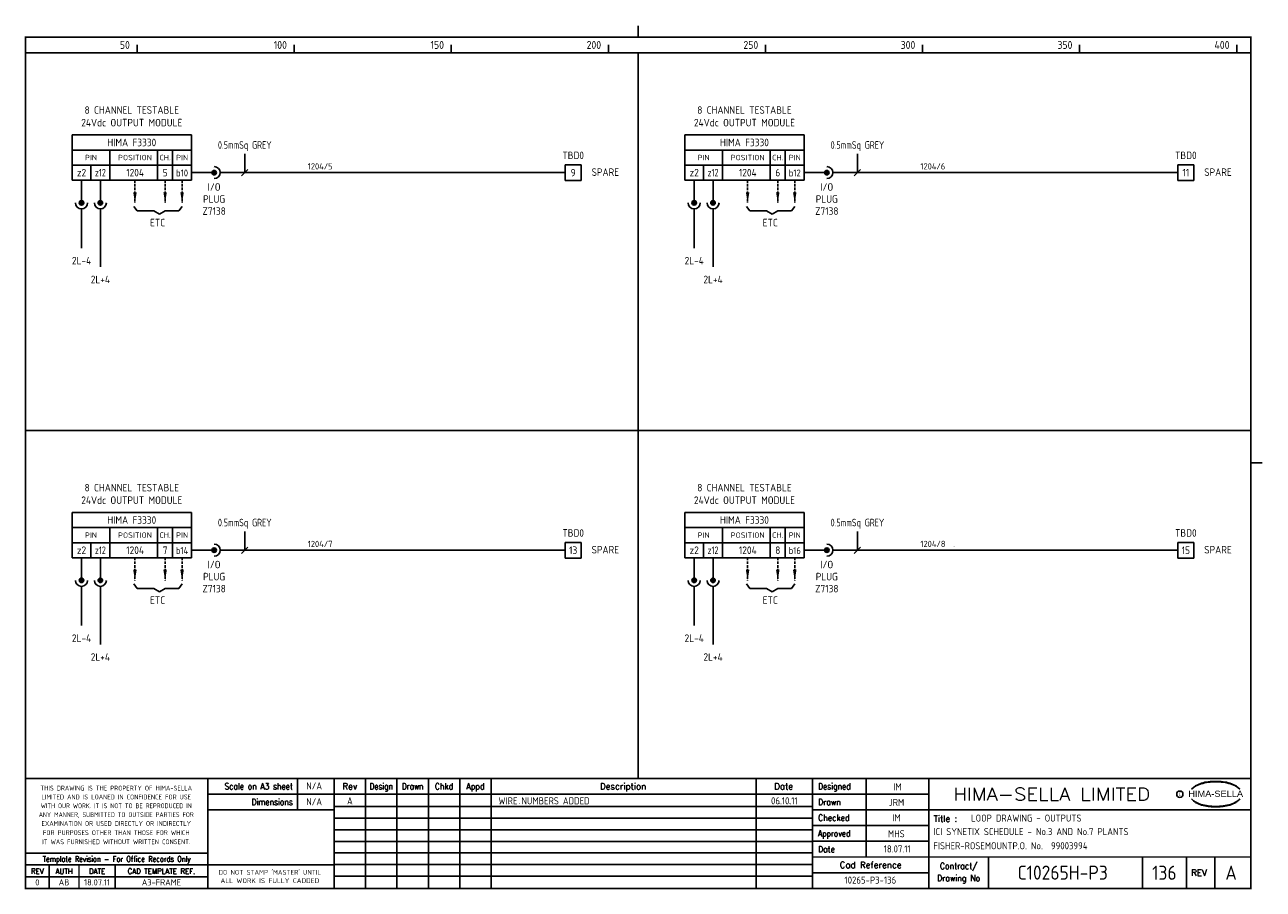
# Model space of a CAD drawing. Extents: x 14 to 408, y 0 to 275.
import ezdxf
from ezdxf.enums import TextEntityAlignment as Align

# ---------------------------------------------------------------- set-up
doc = ezdxf.new("R2010")
doc.units = 0
doc.header["$LTSCALE"] = 0.25
doc.header["$MEASUREMENT"] = 0
doc.linetypes.add('HIDDEN2', pattern=[4.7625, 3.175, -1.5875])
for name, color, linetype in [('00-DRG_FRAME', 12, 'CONTINUOUS'), ('051-TEXT', 2, 'CONTINUOUS'), ('117', 7, 'CONTINUOUS'), ('117-TEXT', 2, 'CONTINUOUS')]:
    doc.layers.add(name, color=color, linetype=linetype)
doc.styles.add('ARIAL', font='arial.ttf', dxfattribs={"height": 2.5})
doc.styles.add('ISO', font='iso.shx')
doc.styles.add('ROMAND', font='ROMAND')

# ---------------------------------------------------------------- blocks, each defined once
blk = doc.blocks.new('A3-REVA')
at = {"layer": '051-TEXT', "style": 'ISO'}
for tag, p in [('DESIGNED', (292.01, 31.7)), ('A', (117.73, 27.28)), ('DES', (127.73, 27.28)), ('DRN', (137.73, 27.28)), ('CHKD', (147.73, 27.28)), ('APPD', (157.73, 27.28)), ('DATE', (256, 27.28)), ('DRAWN', (291.72, 26.77)), ('CHECKED', (291.72, 21.89)), ('APPD', (291.65, 16.79)), ('DATE', (291.92, 11.96))]:
    blk.add_attdef(tag, text='', height=2.25, dxfattribs=at).set_placement(p, align=Align.CENTER)
blk.add_attdef('DESCRIPTION', (165.03, 27.28), '', height=2.25, dxfattribs=at)
blk = doc.blocks.new('A3-REVB')
at = {"layer": '051-TEXT', "style": 'ISO'}
for tag, p in [('A', (124.85, -20.36)), ('DES', (134.85, -20.36)), ('DRN', (144.85, -20.36)), ('CHKD', (154.85, -20.36)), ('APPD', (164.85, -20.36)), ('DATE', (263.12, -20.36))]:
    blk.add_attdef(tag, text='', height=2.25, dxfattribs=at).set_placement(p, align=Align.CENTER)
blk.add_attdef('DESCRIPTION', (172.15, -20.36), '', height=2.25, dxfattribs=at)
blk = doc.blocks.new('A3-TITLE')
at = {"layer": '051-TEXT', "style": 'ISO'}
blk.add_attdef('TITLE_1', (315.46, 21.78), '', height=2.25, dxfattribs=at)
for tag, p in [('DRGNO', (376.96, 3.24)), ('REV.', (398.2, 3.24))]:
    blk.add_attdef(tag, text='', height=4.5, dxfattribs=at).set_placement(p, align=Align.CENTER)
blk = doc.blocks.new('A3-CONTRACT')
at = {"layer": '051-TEXT', "color": 41, "style": 'ISO'}
for tag, height, p in [('SCALE', 2.25, (106.71, 31.82)), ('DIMS', 2.25, (106.71, 26.8)), ('CAD-REF', 2.25, (283.73, 1.84)), ('CONTRACT', 4.5, (344.94, 3.1))]:
    blk.add_attdef(tag, text='', height=height, dxfattribs=at).set_placement(p, align=Align.CENTER)
for tag, p in [('TITLE_2', (303.86, 17.28)), ('TITLE_3', (303.79, 12.78))]:
    blk.add_attdef(tag, p, '', height=2.25, dxfattribs=at)

msp = doc.modelspace()

# ---------------------------------------------------------------- linework, layer by layer
at = {"layer": '00-DRG_FRAME'}
for p, q in [((50, 266.5), (50, 269)), ((100, 266.5), (100, 269)), ((150, 266.5), (150, 269)), ((200, 266.5), (200, 269)), ((250, 266.5), (250, 269)), ((300, 266.5), (300, 269)), ((350, 266.5), (350, 269)), ((400, 266.5), (400, 269)), ((101.01, 35.5), (101.01, 25.5)), ((122.7, 35.5), (122.7, 0.5)), ((132.7, 0.5), (132.7, 35.5)), ((142.7, 0.5), (142.7, 35.5)), ((152.7, 35.5), (152.7, 0.5)), ((162.7, 35.5), (162.7, 0.5)), ((247, 35.5), (247, 0.5)), ((282, 35.5), (282, 10.5)), ((265, 30.5), (302, 30.5)), ((265, 26.59), (112.7, 26.59)), ((302, 25.5), (265, 25.5)), ((265, 22.89), (112.7, 22.89)), ((265, 20.5), (302, 20.5)), ((265, 19.19), (112.7, 19.19)), ((265, 15.49), (112.7, 15.49)), ((302, 15.5), (265, 15.5)), ((265, 11.79), (112.7, 11.79)), ((265, 8.09), (112.7, 8.09)), ((321, 10.5), (321, 0.5)), ((370, 10.5), (370, 0.5)), ((384, 0.5), (384, 10.5)), ((393, 10.5), (393, 0.5)), ((72.5, 4.25), (14.5, 4.25)), ((265, 4.39), (112.7, 4.39)), ((302, 5.5), (265, 5.5))]:
    msp.add_line(p, q, dxfattribs=at)
at = {"layer": '00-DRG_FRAME', "const_width": 0.5}
for points in [[(209.5, 271.5), (209.5, 275.18)], [(209.5, 271.5), (209.5, 275.18)], [(14.5, 266.5), (404.5, 266.5)], [(209.5, 35.5), (209.5, 266.5)], [(14.5, 146.31), (404.5, 146.31)], [(404.5, 136), (408.18, 136)], [(404.5, 35.5), (14.5, 35.5)], [(72.5, 0.5), (72.5, 35.5)], [(112.7, 0.5), (112.7, 35.5)], [(265, 35.5), (265, 0.5)], [(302, 0.5), (302, 35.5)], [(265, 30.5), (72.5, 30.5)], [(112.7, 25.5), (72.5, 25.5)], [(404.5, 25.5), (302, 25.5)], [(14.5, 11.75), (72.5, 11.75)], [(14.5, 8), (72.5, 8)], [(22, 0.5), (22, 8)], [(31.5, 0.5), (31.5, 8)], [(43, 0.5), (43, 8)], [(112.7, 8), (72.5, 8)], [(265, 10.5), (404.5, 10.5)]]:
    msp.add_lwpolyline(points, dxfattribs=at)
msp.add_lwpolyline([(14.5, 0.5), (404.5, 0.5), (404.5, 271.5), (14.5, 271.5)], close=True, dxfattribs=at)
at = {"layer": '00-DRG_FRAME', "color": 3}
msp.add_circle((381.88, 30.5), 1, dxfattribs=at)
for centre, radius, start, end in [((390.6, 26.83), 7.24, 106.0532, 133.5024), ((390.88, 27.01), 7.3, 130.419, 136.057), ((390.11, 28.1), 5.98, 122.244, 131.6154), ((389.75, 28.78), 5.21, 111.8206, 122.8668), ((391.78, 24.7), 9.76, 107.5931, 113.9452), ((393.1, 18.5), 15.94, 89.2698, 106.3911), ((392.1, 23.52), 10.99, 96.0146, 107.3203), ((393.29, 16.31), 18.28, 92.8917, 97.3734), ((393.24, 18.86), 15.73, 89.7805, 93.1738), ((393.36, 18.86), 15.73, 86.8262, 90.2195), ((393.51, 18.5), 15.94, 73.6089, 90.7302), ((393.31, 16.31), 18.28, 82.6266, 87.1083), ((394.51, 23.52), 10.99, 72.6797, 83.9854), ((394.83, 24.7), 9.76, 66.0548, 72.4069), ((396, 26.83), 7.24, 46.4976, 73.9468), ((396.85, 28.78), 5.21, 57.1332, 68.1794), ((396.49, 28.1), 5.98, 48.3846, 57.756), ((395.73, 27.01), 7.3, 43.943, 49.581), ((390.88, 34.04), 7.3, 223.943, 229.581), ((390.6, 34.23), 7.24, 226.4976, 253.9468), ((390.11, 32.96), 5.98, 228.3846, 237.756), ((389.75, 32.28), 5.21, 237.1332, 248.1794), ((396, 34.23), 7.24, 286.0532, 313.5024), ((396.85, 32.28), 5.21, 291.8206, 302.8668), ((396.49, 32.96), 5.98, 302.244, 311.6154), ((395.73, 34.04), 7.3, 310.419, 316.057), ((391.78, 36.36), 9.76, 246.0548, 252.4069), ((393.1, 42.56), 15.94, 253.6089, 270.7302), ((392.1, 37.54), 10.99, 252.6797, 263.9854), ((393.29, 44.75), 18.28, 262.6266, 267.1083), ((393.24, 42.19), 15.73, 266.8262, 270.2195), ((393.51, 42.56), 15.94, 269.2698, 286.3911), ((393.36, 42.19), 15.73, 269.7805, 273.1738), ((393.31, 44.75), 18.28, 272.8917, 277.3734), ((394.51, 37.54), 10.99, 276.0146, 287.3203), ((394.83, 36.36), 9.76, 287.5931, 293.9452)]:
    msp.add_arc(centre, radius, start, end, dxfattribs=at)
at = {"layer": '117'}
for p, q in [((29.32, 240.36), (29.32, 225.96)), ((67.32, 240.36), (29.32, 240.36)), ((67.32, 240.36), (67.32, 225.96)), ((262.32, 240.36), (224.32, 240.36)), ((224.32, 240.36), (224.32, 225.96)), ((262.32, 240.36), (262.32, 225.96)), ((67.32, 235.56), (29.32, 235.56)), ((41.32, 235.56), (41.32, 225.96)), ((56.52, 235.56), (56.52, 225.96)), ((61.32, 235.56), (61.32, 225.96)), ((262.32, 235.56), (224.32, 235.56)), ((236.32, 235.56), (236.32, 225.96)), ((251.52, 235.56), (251.52, 225.96)), ((256.32, 235.56), (256.32, 225.96)), ((67.32, 230.76), (29.32, 230.76)), ((35.32, 230.76), (35.32, 225.96)), ((186.3, 230.86), (186.3, 225.86)), ((191.3, 230.86), (186.3, 230.86)), ((191.3, 225.86), (191.3, 230.86)), ((262.32, 230.76), (224.32, 230.76)), ((230.32, 230.76), (230.32, 225.96)), ((386.3, 230.86), (381.3, 230.86)), ((381.3, 230.86), (381.3, 225.86)), ((386.3, 225.86), (386.3, 230.86)), ((67.32, 225.96), (29.32, 225.96)), ((32.32, 225.96), (32.32, 218.76)), ((38.32, 225.96), (38.32, 218.76)), ((67.32, 228.36), (74.52, 228.36)), ((76.44, 228.36), (186.3, 228.36)), ((191.3, 225.86), (186.3, 225.86)), ((262.32, 225.96), (224.32, 225.96)), ((227.32, 225.96), (227.32, 218.76)), ((233.32, 225.96), (233.32, 218.76)), ((262.32, 228.36), (269.52, 228.36)), ((271.44, 228.36), (381.3, 228.36)), ((386.3, 225.86), (381.3, 225.86)), ((32.32, 216.84), (32.32, 204.36)), ((38.32, 216.84), (38.32, 198.36)), ((48.92, 217.62), (50, 216.18)), ((64.32, 217.62), (63.24, 216.18)), ((227.32, 216.84), (227.32, 204.36)), ((233.32, 216.84), (233.32, 198.36)), ((243.92, 217.62), (245, 216.18)), ((259.32, 217.62), (258.24, 216.18)), ((50, 216.18), (55.32, 216.18)), ((55.32, 216.18), (57.12, 215.1)), ((58.92, 216.18), (57.12, 215.1)), ((63.24, 216.18), (58.92, 216.18)), ((245, 216.18), (250.32, 216.18)), ((250.32, 216.18), (252.12, 215.1)), ((253.92, 216.18), (252.12, 215.1)), ((258.24, 216.18), (253.92, 216.18)), ((67.32, 120.17), (29.32, 120.17)), ((29.32, 120.17), (29.32, 105.77)), ((67.32, 120.17), (67.32, 105.77)), ((262.32, 120.17), (224.32, 120.17)), ((224.32, 120.17), (224.32, 105.77)), ((262.32, 120.17), (262.32, 105.77)), ((67.32, 115.37), (29.32, 115.37)), ((41.32, 115.37), (41.32, 105.77)), ((56.52, 115.37), (56.52, 105.77)), ((61.32, 115.37), (61.32, 105.77)), ((262.32, 115.37), (224.32, 115.37)), ((236.32, 115.37), (236.32, 105.77)), ((251.52, 115.37), (251.52, 105.77)), ((256.32, 115.37), (256.32, 105.77)), ((67.32, 110.57), (29.32, 110.57)), ((35.32, 110.57), (35.32, 105.77)), ((186.3, 110.67), (186.3, 105.67)), ((191.3, 110.67), (186.3, 110.67)), ((191.3, 105.67), (191.3, 110.67)), ((262.32, 110.57), (224.32, 110.57)), ((230.32, 110.57), (230.32, 105.77)), ((386.3, 110.67), (381.3, 110.67)), ((381.3, 110.67), (381.3, 105.67)), ((386.3, 105.67), (386.3, 110.67)), ((67.32, 108.17), (74.52, 108.17)), ((76.44, 108.17), (186.3, 108.17)), ((262.32, 108.17), (269.52, 108.17)), ((271.44, 108.17), (381.3, 108.17)), ((67.32, 105.77), (29.32, 105.77)), ((32.32, 105.77), (32.32, 98.57)), ((38.32, 105.77), (38.32, 98.57)), ((191.3, 105.67), (186.3, 105.67)), ((262.32, 105.77), (224.32, 105.77)), ((227.32, 105.77), (227.32, 98.57)), ((233.32, 105.77), (233.32, 98.57)), ((386.3, 105.67), (381.3, 105.67)), ((32.32, 96.65), (32.32, 84.17)), ((38.32, 96.65), (38.32, 78.17)), ((48.92, 97.43), (50, 95.99)), ((50, 95.99), (55.32, 95.99)), ((55.32, 95.99), (57.12, 94.91)), ((58.92, 95.99), (57.12, 94.91)), ((63.24, 95.99), (58.92, 95.99)), ((64.32, 97.43), (63.24, 95.99)), ((227.32, 96.65), (227.32, 84.17)), ((233.32, 96.65), (233.32, 78.17)), ((243.92, 97.43), (245, 95.99)), ((245, 95.99), (250.32, 95.99)), ((250.32, 95.99), (252.12, 94.91)), ((253.92, 95.99), (252.12, 94.91)), ((258.24, 95.99), (253.92, 95.99)), ((259.32, 97.43), (258.24, 95.99))]:
    msp.add_line(p, q, dxfattribs=at)
at = {"layer": '117', "color": 3}
for p, q in [((84.27, 228.36), (84.27, 234.36)), ((279.27, 228.36), (279.27, 234.36)), ((83.27, 227.36), (85.27, 229.36)), ((278.27, 227.36), (280.27, 229.36)), ((84.27, 108.17), (84.27, 114.17)), ((279.27, 108.17), (279.27, 114.17)), ((83.27, 107.17), (85.27, 109.17)), ((278.27, 107.17), (280.27, 109.17))]:
    msp.add_line(p, q, dxfattribs=at)
at = {"layer": '117', "linetype": 'HIDDEN2'}
for p, q in [((49.32, 225.96), (49.32, 218.76)), ((58.92, 225.96), (58.92, 218.76)), ((64.32, 225.96), (64.32, 218.76)), ((244.32, 225.96), (244.32, 218.76)), ((253.92, 225.96), (253.92, 218.76)), ((259.32, 225.96), (259.32, 218.76)), ((49.32, 105.77), (49.32, 98.57)), ((58.92, 105.77), (58.92, 98.57)), ((64.32, 105.77), (64.32, 98.57)), ((244.32, 105.77), (244.32, 98.57)), ((253.92, 105.77), (253.92, 98.57)), ((259.32, 105.77), (259.32, 98.57))]:
    msp.add_line(p, q, dxfattribs=at)
at = {"layer": '117'}
for centre, radius in [((74.52, 228.36), 0.72), ((74.52, 228.36), 0.624), ((74.52, 228.36), 0.528), ((74.52, 228.36), 0.432), ((74.52, 228.36), 0.336), ((269.52, 228.36), 0.72), ((269.52, 228.36), 0.624), ((269.52, 228.36), 0.528), ((269.52, 228.36), 0.432), ((269.52, 228.36), 0.336), ((74.52, 228.36), 0.24), ((74.52, 228.36), 0.144), ((74.52, 228.36), 0.048), ((269.52, 228.36), 0.24), ((269.52, 228.36), 0.144), ((269.52, 228.36), 0.048), ((32.32, 218.76), 0.72), ((32.32, 218.76), 0.624), ((32.32, 218.76), 0.528), ((32.32, 218.76), 0.432), ((32.32, 218.76), 0.336), ((32.32, 218.76), 0.24), ((32.32, 218.76), 0.144), ((32.32, 218.76), 0.048), ((38.32, 218.76), 0.72), ((38.32, 218.76), 0.624), ((38.32, 218.76), 0.528), ((38.32, 218.76), 0.432), ((38.32, 218.76), 0.336), ((38.32, 218.76), 0.24), ((38.32, 218.76), 0.144), ((38.32, 218.76), 0.048), ((227.32, 218.76), 0.72), ((227.32, 218.76), 0.624), ((227.32, 218.76), 0.528), ((227.32, 218.76), 0.432), ((227.32, 218.76), 0.336), ((227.32, 218.76), 0.24), ((227.32, 218.76), 0.144), ((227.32, 218.76), 0.048), ((233.32, 218.76), 0.72), ((233.32, 218.76), 0.624), ((233.32, 218.76), 0.528), ((233.32, 218.76), 0.432), ((233.32, 218.76), 0.336), ((233.32, 218.76), 0.24), ((233.32, 218.76), 0.144), ((233.32, 218.76), 0.048), ((74.52, 108.17), 0.72), ((74.52, 108.17), 0.624), ((74.52, 108.17), 0.528), ((74.52, 108.17), 0.432), ((74.52, 108.17), 0.336), ((74.52, 108.17), 0.24), ((74.52, 108.17), 0.144), ((74.52, 108.17), 0.048), ((269.52, 108.17), 0.72), ((269.52, 108.17), 0.624), ((269.52, 108.17), 0.528), ((269.52, 108.17), 0.432), ((269.52, 108.17), 0.336), ((269.52, 108.17), 0.24), ((269.52, 108.17), 0.144), ((269.52, 108.17), 0.048), ((32.32, 98.57), 0.72), ((32.32, 98.57), 0.624), ((32.32, 98.57), 0.528), ((32.32, 98.57), 0.432), ((32.32, 98.57), 0.336), ((32.32, 98.57), 0.24), ((32.32, 98.57), 0.144), ((32.32, 98.57), 0.048), ((38.32, 98.57), 0.72), ((38.32, 98.57), 0.624), ((38.32, 98.57), 0.528), ((38.32, 98.57), 0.432), ((38.32, 98.57), 0.336), ((38.32, 98.57), 0.24), ((38.32, 98.57), 0.144), ((38.32, 98.57), 0.048), ((227.32, 98.57), 0.72), ((227.32, 98.57), 0.624), ((227.32, 98.57), 0.528), ((227.32, 98.57), 0.432), ((227.32, 98.57), 0.336), ((227.32, 98.57), 0.24), ((227.32, 98.57), 0.144), ((227.32, 98.57), 0.048), ((233.32, 98.57), 0.72), ((233.32, 98.57), 0.624), ((233.32, 98.57), 0.528), ((233.32, 98.57), 0.432), ((233.32, 98.57), 0.336), ((233.32, 98.57), 0.24), ((233.32, 98.57), 0.144), ((233.32, 98.57), 0.048)]:
    msp.add_circle(centre, radius, dxfattribs=at)
for centre, start, end in [((74.52, 228.36), 270, 90), ((269.52, 228.36), 270, 90), ((32.32, 218.76), 180, 0), ((38.32, 218.76), 180, 0), ((227.32, 218.76), 180, 0), ((233.32, 218.76), 180, 0), ((74.52, 108.17), 270, 90), ((269.52, 108.17), 270, 90), ((32.32, 98.57), 180, 0), ((38.32, 98.57), 180, 0), ((227.32, 98.57), 180, 0), ((233.32, 98.57), 180, 0)]:
    msp.add_arc(centre, 1.92, start, end, dxfattribs=at)
for points in [[(49.88, 222.12), (48.76, 222.12), (49.32, 218.76)], [(59.48, 222.12), (58.36, 222.12), (58.92, 218.76)], [(64.88, 222.12), (63.76, 222.12), (64.32, 218.76)], [(244.88, 222.12), (243.76, 222.12), (244.32, 218.76)], [(254.48, 222.12), (253.36, 222.12), (253.92, 218.76)], [(259.88, 222.12), (258.76, 222.12), (259.32, 218.76)], [(49.88, 101.93), (48.76, 101.93), (49.32, 98.57)], [(59.48, 101.93), (58.36, 101.93), (58.92, 98.57)], [(64.88, 101.93), (63.76, 101.93), (64.32, 98.57)], [(244.88, 101.93), (243.76, 101.93), (244.32, 98.57)], [(254.48, 101.93), (253.36, 101.93), (253.92, 98.57)], [(259.88, 101.93), (258.76, 101.93), (259.32, 98.57)]]:
    msp.add_solid(points, dxfattribs=at)

# ---------------------------------------------------------------- block references
at = {"layer": '00-DRG_FRAME'}
for name, p, values in [('A3-CONTRACT', (-0.35, 0.19), {'TITLE_2': 'ICI SYNETIX SCHEDULE - No.3 AND No.7 PLANTS', 'TITLE_3': 'FISHER-ROSEMOUNTP.O. No.  99003994', 'CAD-REF': '10265-P3-136', 'CONTRACT': 'C10265H-P3', 'SCALE': 'N/A', 'DIMS': 'N/A'}), ('A3-REVB', (-7, 47.68), {'A': '.', 'DESCRIPTION': '.  .  .', 'DATE': '.  .'}), ('A3-TITLE', (0, 0), {'TITLE_1': 'LOOP DRAWING - OUTPUTS', 'DRGNO': '136', 'REV.': 'A'})]:
    msp.add_blockref(name, p, dxfattribs=at).add_auto_attribs(values)
ref = msp.add_blockref('A3-REVA', (0, 0), dxfattribs=at)
ref.add_attrib('A', 'A', dxfattribs={"layer": '051-TEXT', "height": 2.25, "style": 'ISO'}).set_placement((117.73, 27.28), align=Align.CENTER)
ref.add_attrib('DESCRIPTION', 'WIRE NUMBERS ADDED', (165.03, 27.28), dxfattribs={"layer": '051-TEXT', "height": 2.25, "style": 'ISO'})
ref.add_attrib('DATE', '06.10.11', dxfattribs={"layer": '051-TEXT', "height": 2.25, "style": 'ISO'}).set_placement((256, 27.28), align=Align.CENTER)
ref.add_attrib('DESIGNED', 'IM', dxfattribs={"layer": '051-TEXT', "height": 2.25, "style": 'ISO'}).set_placement((292.01, 31.7), align=Align.CENTER)
ref.add_attrib('DRAWN', 'JRM', dxfattribs={"layer": '051-TEXT', "height": 2.25, "style": 'ISO'}).set_placement((291.72, 26.77), align=Align.CENTER)
ref.add_attrib('CHECKED', 'IM', dxfattribs={"layer": '051-TEXT', "height": 2.25, "style": 'ISO'}).set_placement((291.72, 21.89), align=Align.CENTER)
ref.add_attrib('APPD', 'MHS', dxfattribs={"layer": '051-TEXT', "height": 2.25, "style": 'ISO'}).set_placement((291.65, 16.79), align=Align.CENTER)
ref.add_attrib('DATE', '18.07.11', dxfattribs={"layer": '051-TEXT', "height": 2.25, "style": 'ISO'}).set_placement((291.92, 11.96), align=Align.CENTER)

# ---------------------------------------------------------------- texts
at = {"layer": '00-DRG_FRAME', "style": 'ISO'}
for s, p in [('50', (47.69, 267.75)), ('100', (97.69, 267.75)), ('150', (147.69, 267.75)), ('200', (197.69, 267.75)), ('250', (247.69, 267.75)), ('300', (297.69, 267.75)), ('350', (347.69, 267.75)), ('400', (397.69, 267.75))]:
    msp.add_text(s, height=2.5, dxfattribs=at).set_placement(p, align=Align.RIGHT)
at = {"layer": '00-DRG_FRAME', "color": 3, "style": 'ISO'}
for s, width, p in [('THIS DRAWING IS THE PROPERTY OF HIMA-SELLA', 0.9, (43.36, 32.44)), ("DO NOT STAMP 'MASTER' UNTIL", 0.95, (92.25, 5.79))]:
    msp.add_text(s, height=1.53, dxfattribs=dict(at, width=width)).set_placement(p, align=Align.MIDDLE)
at = {"layer": '00-DRG_FRAME', "color": 4, "style": 'ROMAND', "width": 0.87}
for s, p in [('Scale on A3 sheet', (99.54, 32)), ('Dimensions', (99.54, 27.01))]:
    msp.add_text(s, height=2, dxfattribs=at).set_placement(p, align=Align.RIGHT)
at = {"layer": '00-DRG_FRAME', "color": 4, "style": 'ROMAND'}
for s, p in [('Rev', (117.7, 32)), ('Description', (204.69, 32)), ('Date', (255.79, 32))]:
    msp.add_text(s, height=2, dxfattribs=at).set_placement(p, align=Align.CENTER)
for s, width, p in [('Design', 0.85, (127.7, 32)), ('Drawn', 0.85, (137.7, 32)), ('Chkd', 0.9, (147.7, 32)), ('Appd', 0.9, (157.7, 32))]:
    msp.add_text(s, height=2, dxfattribs=dict(at, width=width)).set_placement(p, align=Align.CENTER)
for s, width, p in [('Designed', 0.87, (266.75, 32)), ('Drawn', 0.9, (266.75, 27)), ('Checked', 0.9, (266.75, 22)), ('Approved', 0.85, (266.75, 17)), ('Date', 0.9, (266.75, 12))]:
    msp.add_text(s, height=2, dxfattribs=dict(at, width=width)).set_placement(p)
at = {"layer": '00-DRG_FRAME', "style": 'ROMAND', "width": 1.15}
msp.add_text('HIMA-SELLA LIMITED', height=4, dxfattribs=at).set_placement((341.1, 30.5), align=Align.MIDDLE)
at = {"layer": '00-DRG_FRAME', "style": 'ARIAL', "width": 1.05}
msp.add_text('HIMA-SELLA', height=2, dxfattribs=at).set_placement((393.3, 29.63), align=Align.CENTER)
at = {"layer": '00-DRG_FRAME', "color": 3, "style": 'ISO'}
for s, width, p in [('LIMITED AND IS LOANED IN CONFIDENCE FOR USE', 0.9, (43.36, 29.62)), ('WITH OUR WORK. IT IS NOT TO BE REPRODUCED IN', 0.87, (43.36, 26.81)), ('ANY MANNER, SUBMITTED TO OUTSIDE PARTIES FOR', 0.87, (43.36, 23.99)), ('EXAMINATION OR USED DIRECTLY OR INDIRECTLY', 0.9, (43.36, 21.18)), ('IT WAS FURNISHED WITHOUT WRITTEN CONSENT.', 0.9, (43.36, 15.35)), ('FOR PURPOSES OTHER THAN THOSE FOR WHICH', 0.9, (43.36, 18.27))]:
    msp.add_text(s, height=1.53, dxfattribs=dict(at, width=width)).set_placement(p, align=Align.MIDDLE_CENTER)
at = {"layer": '00-DRG_FRAME', "color": 3, "style": 'ISO', "width": 0.9}
msp.add_text('C', height=1, dxfattribs=at).set_placement((381.84, 30), align=Align.CENTER)
at = {"layer": '00-DRG_FRAME', "color": 4, "style": 'ROMAND'}
msp.add_text('Title :', height=2, dxfattribs=at).set_placement((303.5, 21.75))
for s, height, width, p in [('Template Revision - For Office Records Only', 1.8, 0.85, (43.5, 9.62)), ('Contract/', 2, 0.9, (311.5, 7.5)), ('REV', 1.8, 0.9, (18.25, 6)), ('AUTH', 1.8, 0.9, (26.75, 6)), ('DATE', 1.8, 0.9, (37.25, 6)), ('CAD TEMPLATE REF.', 1.8, 0.9, (57.75, 6)), ('Drawing No', 2, 0.9, (311.5, 3.5))]:
    msp.add_text(s, height=height, dxfattribs=dict(at, width=width)).set_placement(p, align=Align.MIDDLE)
for s, p in [('Cad Reference', (283.5, 8)), ('REV', (388, 5.5))]:
    msp.add_text(s, height=2, dxfattribs=at).set_placement(p, align=Align.MIDDLE)
at = {"layer": '00-DRG_FRAME', "color": 41, "style": 'ISO'}
for s, p in [('0', (18.25, 1.45)), ('AB', (26.75, 1.45)), ('18.07.11', (37.25, 1.45)), ('A3-FRAME', (57.75, 1.45))]:
    msp.add_text(s, height=2, dxfattribs=at).set_placement(p, align=Align.CENTER)
at = {"layer": '00-DRG_FRAME', "color": 3, "style": 'ISO'}
msp.add_text('ALL WORK IS FULLY CADDED', height=1.53, dxfattribs=at).set_placement((92.25, 2.98), align=Align.MIDDLE_CENTER)
at = {"layer": '117-TEXT', "style": 'ISO'}
for s, height, p in [('8 CHANNEL TESTABLE', 2.4, (48.32, 247.08)), ('8 CHANNEL TESTABLE', 2.4, (243.32, 247.08)), ('24Vdc OUTPUT MODULE', 2.4, (48.32, 243.08)), ('24Vdc OUTPUT MODULE', 2.4, (243.32, 243.08)), ('HIMA F3330', 2.4, (48.32, 236.76)), ('HIMA F3330', 2.4, (243.32, 236.76)), ('PIN', 1.728, (35.32, 232.3)), ('POSITION', 1.728, (49.32, 232.3)), ('CH.', 1.728, (58.92, 232.3)), ('PIN', 1.73, (64.32, 232.3)), ('PIN', 1.728, (230.32, 232.3)), ('POSITION', 1.728, (244.32, 232.3)), ('CH.', 1.728, (253.92, 232.3)), ('PIN', 1.73, (259.32, 232.3)), ('z2', 2.4, (32.32, 227.16)), ('1204', 2.4, (49.37, 227.16)), ('5', 2.4, (58.92, 227.16)), ('b10', 2.2, (64.32, 227.16)), ('z2', 2.4, (227.32, 227.16)), ('1204', 2.4, (244.37, 227.16)), ('6', 2.4, (253.92, 227.16)), ('b12', 2.2, (259.32, 227.16)), ('I/O', 2.4, (74.52, 222.6)), ('I/O', 2.4, (269.52, 222.6)), ('PLUG', 2.4, (74.52, 218.76)), ('PLUG', 2.4, (269.52, 218.76)), ('Z7138', 2.4, (74.52, 214.92)), ('Z7138', 2.4, (269.52, 214.92)), ('ETC', 2.4, (56.52, 211.26)), ('ETC', 2.4, (251.52, 211.26)), ('8 CHANNEL TESTABLE', 2.4, (48.32, 126.89)), ('8 CHANNEL TESTABLE', 2.4, (243.32, 126.89)), ('24Vdc OUTPUT MODULE', 2.4, (48.32, 122.89)), ('24Vdc OUTPUT MODULE', 2.4, (243.32, 122.89)), ('HIMA F3330', 2.4, (48.32, 116.57)), ('HIMA F3330', 2.4, (243.32, 116.57)), ('PIN', 1.728, (35.32, 112.1)), ('POSITION', 1.728, (49.32, 112.1)), ('CH.', 1.728, (58.92, 112.1)), ('PIN', 1.73, (64.32, 112.11)), ('PIN', 1.728, (230.32, 112.1)), ('POSITION', 1.728, (244.32, 112.1)), ('CH.', 1.728, (253.92, 112.1)), ('PIN', 1.73, (259.32, 112.11)), ('z2', 2.4, (32.32, 106.97)), ('1204', 2.4, (49.37, 106.97)), ('7', 2.4, (58.92, 106.97)), ('b14', 2.2, (64.32, 106.97)), ('z2', 2.4, (227.32, 106.97)), ('1204', 2.4, (244.37, 106.97)), ('8', 2.4, (253.92, 106.97)), ('b16', 2.2, (259.32, 106.97)), ('I/O', 2.4, (74.52, 102.41)), ('I/O', 2.4, (269.52, 102.41)), ('PLUG', 2.4, (74.52, 98.57)), ('PLUG', 2.4, (269.52, 98.57)), ('Z7138', 2.4, (74.52, 94.73)), ('Z7138', 2.4, (269.52, 94.73)), ('ETC', 2.4, (56.52, 91.07)), ('ETC', 2.4, (251.52, 91.07))]:
    msp.add_text(s, height=height, dxfattribs=at).set_placement(p, align=Align.CENTER)
for s, width, p in [('0.5mmSq GREY', 0.85, (84.27, 235.97)), ('0.5mmSq GREY', 0.85, (279.27, 235.97)), ('z12', 0.8, (38.32, 227.16)), ('z12', 0.8, (233.32, 227.16)), ('0.5mmSq GREY', 0.85, (84.27, 115.78)), ('0.5mmSq GREY', 0.85, (279.27, 115.78)), ('z12', 0.8, (38.32, 106.97)), ('z12', 0.8, (233.32, 106.97))]:
    msp.add_text(s, height=2.4, dxfattribs=dict(at, width=width)).set_placement(p, align=Align.CENTER)
for s, p in [('TBD0', (188.8, 233.86)), ('TBD0', (383.8, 233.86)), ('9', (188.8, 228.36)), ('SPARE', (199.02, 228.52)), ('11', (383.8, 228.36)), ('SPARE', (394.02, 228.52)), ('2L-4', (32.32, 200.36)), ('2L-4', (227.32, 200.36)), ('2L+4', (38.32, 194.36)), ('2L+4', (233.32, 194.36)), ('TBD0', (188.8, 113.67)), ('TBD0', (383.8, 113.67)), ('13', (188.8, 108.17)), ('SPARE', (199.02, 108.33)), ('15', (383.8, 108.17)), ('SPARE', (394.02, 108.33)), ('2L-4', (32.32, 80.17)), ('2L-4', (227.32, 80.17)), ('2L+4', (38.32, 74.17)), ('2L+4', (233.32, 74.17))]:
    msp.add_text(s, height=2.4, dxfattribs=at).set_placement(p, align=Align.MIDDLE)
at = {"layer": '117-TEXT', "color": 3, "style": 'ISO'}
for s, p in [('1204/5', (104.32, 230.36)), ('1204/6', (299.32, 230.36)), ('1204/7', (104.32, 110.17)), ('1204/8  .', (299.32, 110.17))]:
    msp.add_text(s, height=2, dxfattribs=at).set_placement(p, align=Align.MIDDLE_LEFT)

doc.saveas('drawing.dxf')
